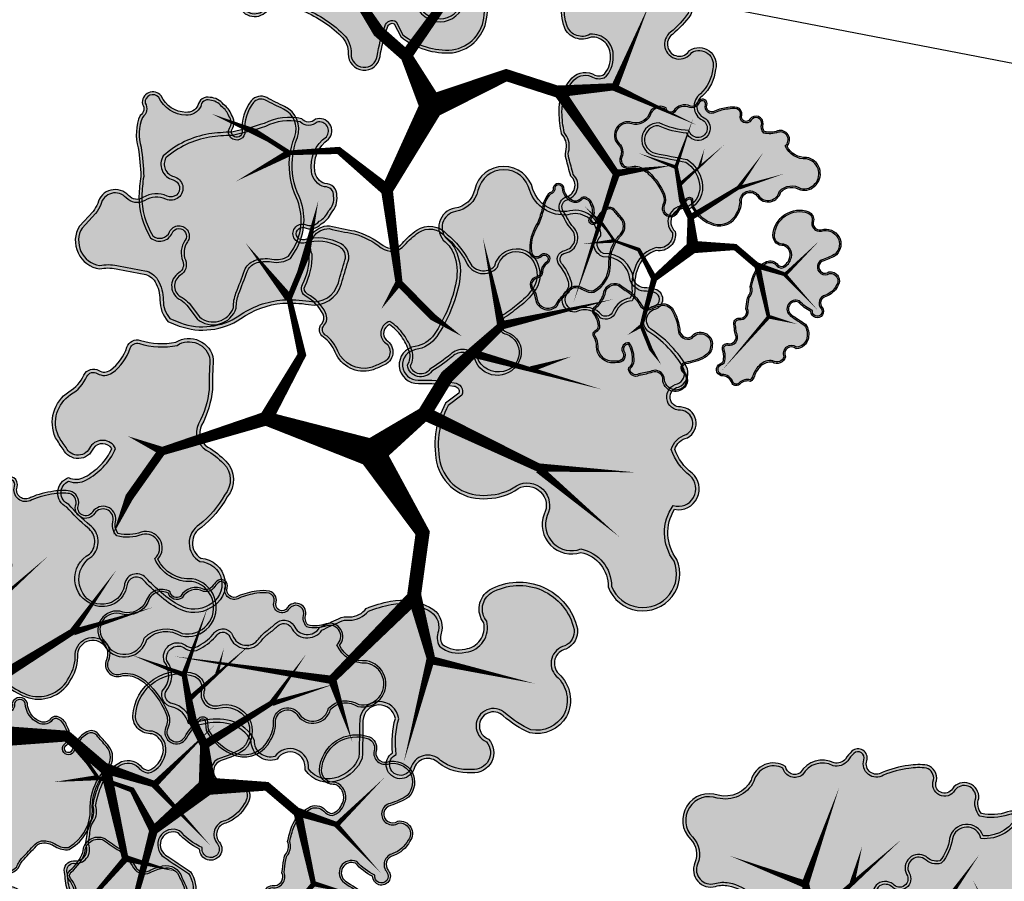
# Model space of a CAD drawing. Header units: metres. Extents: x 32353251 to 32353583, y 5707748 to 5708004.
# Tile 156 of 164: x 32353458 to 32353494, y 5707893 to 5707925. Entities that reach past the tile are written whole.
import ezdxf

# ---------------------------------------------------------------- set-up
doc = ezdxf.new("R2010")
doc.units = ezdxf.units.M
doc.header["$LTSCALE"] = 0.75
doc.layers.get('0').update_dxf_attribs({"linetype": 'CONTINUOUS'})
doc.layers.get('DEFPOINTS').update_dxf_attribs({"linetype": 'CONTINUOUS'})
doc.layers.add('10414943$0$ST-Mischfläche-Sol', color=7, linetype='CONTINUOUS', lineweight=0, true_color=0x636466)
for name, color, linetype, transparency in [('10414944$0$PF-Krone', 33, 'CONTINUOUS', 0.7), ('10414944$0$PF-Krone_SOL', 70, 'CONTINUOUS', 0.7), ('10414944$0$ST-Baum', 7, 'CONTINUOUS', 0.7)]:
    doc.layers.add(name, color=color, linetype=linetype, transparency=transparency)
doc.layers.add('10414944$0$PF-Stamm', color=7, linetype='CONTINUOUS', true_color=0x5f5144, transparency=0.7)

# ---------------------------------------------------------------- blocks, each defined once
blk = doc.blocks.new('19-A2-A0')
at = {"layer": 'DEFPOINTS'}
blk.add_lwpolyline([(-489.15, -204.65), (489.15, -204.65), (489.15, 204.65), (-489.15, 204.65)], close=True, dxfattribs=at)
blk = doc.blocks.new('10414943')
at = {"layer": '10414943$0$ST-Mischfläche-Sol'}
h = blk.add_hatch(dxfattribs=at)
h.set_pattern_fill('AR-HBONE', color=256, scale=0.0042, angle=170)
h.set_pattern_definition([(215, (0, 0), (-0.1047920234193, -0.5943050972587), [1.28016, -0.42672]), (305, (-0.34955, -0.24476), (-0.1047920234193, -0.5943050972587), [1.28016, -0.42672])])
edge = h.paths.add_edge_path()
edge.add_line((32353333.407, 5707899.31), (32353335.24, 5707908.862))
edge.add_line((32353335.24, 5707908.862), (32353407.152, 5707895.034))
edge.add_line((32353407.152, 5707895.034), (32353413.706, 5707897.337))
edge.add_line((32353413.706, 5707897.337), (32353481.818, 5707884.239))
edge.add_line((32353481.818, 5707884.239), (32353497.176, 5707881.286))
edge.add_line((32353497.176, 5707881.286), (32353499.704, 5707880.189))
edge.add_line((32353499.704, 5707880.189), (32353502.939, 5707877.836))
edge.add_line((32353502.939, 5707877.836), (32353505.467, 5707876.739))
edge.add_line((32353505.467, 5707876.739), (32353517.005, 5707874.52))
edge.add_line((32353517.005, 5707874.52), (32353517.645, 5707870.615))
edge.add_line((32353517.645, 5707870.615), (32353516.663, 5707870.803))
edge.add_line((32353516.663, 5707870.803), (32353515.44, 5707864.419))
edge.add_line((32353515.44, 5707864.419), (32353479.337, 5707871.339))
edge.add_line((32353479.337, 5707871.339), (32353468.359, 5707873.443))
edge.add_line((32353468.359, 5707873.443), (32353468.779, 5707869.425))
edge.add_arc((32353471.762, 5707869.736), 3, 185.9559, 259.1498)
edge.add_line((32353471.198, 5707866.79), (32353499.612, 5707861.344))
edge.add_line((32353499.612, 5707861.344), (32353497.736, 5707858.394))
edge.add_line((32353497.736, 5707858.394), (32353462.939, 5707865.064))
edge.add_arc((32353461.81, 5707859.171), 6, 79.1498, 96.1372)
edge.add_line((32353461.168, 5707865.137), (32353452.41, 5707864.195))
edge.add_arc((32353451.769, 5707870.161), 6, 259.1149, 276.1372, ccw=False)
edge.add_line((32353450.636, 5707864.269), (32353424.341, 5707869.325))
edge.add_arc((32353425.474, 5707875.217), 6, 242.0483, 259.1149, ccw=False)
edge.add_line((32353422.662, 5707869.917), (32353415, 5707873.982))
edge.add_arc((32353412.188, 5707868.682), 6, 62.0483, 79.1497)
edge.add_line((32353413.318, 5707874.575), (32353366.067, 5707883.631))
edge.add_line((32353366.067, 5707883.631), (32353365.06, 5707886.87))
edge.add_line((32353365.06, 5707886.87), (32353331.246, 5707893.373))
edge.add_line((32353331.246, 5707893.373), (32353331.861, 5707896.566))
edge.add_line((32353331.861, 5707896.566), (32353338.356, 5707895.321))
edge.add_line((32353338.356, 5707895.321), (32353340.491, 5707897.948))
edge.add_line((32353340.491, 5707897.948), (32353344.413, 5707897.2))
edge.add_line((32353344.413, 5707897.2), (32353345.428, 5707893.961))
edge.add_line((32353345.428, 5707893.961), (32353351.009, 5707892.888))
edge.add_line((32353351.009, 5707892.888), (32353351.574, 5707895.828))
edge.add_line((32353351.574, 5707895.828), (32353371.217, 5707892.063))
edge.add_line((32353371.217, 5707892.063), (32353370.648, 5707889.105))
edge.add_line((32353370.648, 5707889.105), (32353371.654, 5707885.87))
edge.add_line((32353371.654, 5707885.87), (32353406.652, 5707879.162))
edge.add_arc((32353407.216, 5707882.11), 3.001, 259.1591, 333.481)
edge.add_line((32353409.902, 5707880.769), (32353411.749, 5707884.294))
edge.add_line((32353411.749, 5707884.294), (32353333.407, 5707899.31))
blk = doc.blocks.new('10414944$0$PF-BAUM_12')
at = {"layer": '10414944$0$PF-Krone_SOL', "transparency": 33554457}
h = blk.add_hatch(color=256, dxfattribs=at)
h.dxf.hatch_style = 1
h.set_gradient(color1=(88, 186, 72), color2=(175, 217, 170), tint=1, name='INVSPHERICAL')
edge = h.paths.add_edge_path()
edge.add_arc((-1.2758, 1.3994), 0.541, 250.24695, 303.42795)
edge.add_arc((-0.5984, 0.4188), 0.6511, 94.3691, 125.64085, ccw=False)
edge.add_arc((-0.5871, 0.2707), 0.7996, 79.90604, 94.3691, ccw=False)
edge.add_arc((-0.4074, 1.2805), 0.2261, 259.90604, 345.03676)
edge.add_arc((3.3556, 0.2748), 3.669, 162.18441, 165.03676, ccw=False)
edge.add_arc((-0.2456, 1.4321), 0.1137, 342.18441, 421.4181)
edge.add_arc((-0.3772, 1.1907), 0.3886, 61.4181, 105.41791)
edge.add_arc((-0.4936, 1.6129), 0.0494, 76.86771, 285.41791, ccw=False)
edge.add_arc((-0.4342, 1.767), 0.1165, 245.55227, 317.8819)
edge.add_arc((-0.4413, 1.8543), 0.1901, 299.50673, 335.70732)
edge.add_arc((-0.3904, 1.8889), 0.1664, 317.30956, 366.51685)
edge.add_arc((-0.3153, 1.9138), 0.0904, 356.14997, 452.32983)
edge.add_arc((-0.2837, 2.1143), 0.1157, 186.39549, 252.21854, ccw=False)
edge.add_arc((-0.1459, 2.1399), 0.2556, 124.29677, 188.65244, ccw=False)
edge.add_arc((-0.3624, 2.4158), 0.0972, 318.21291, 468.93962)
edge.add_arc((-0.4455, 2.5549), 0.0698, 219.68848, 317.56803, ccw=False)
edge.add_arc((-0.5987, 2.0825), 0.4392, 76.91022, 116.54495)
edge.add_arc((-1.4951, 4.5572), 2.1964, 281.7611, 288.58893, ccw=False)
edge.add_arc((-1.0114, 0.8578), 1.5496, 91.33232, 98.00209)
edge.add_arc((-1.1102, 1.691), 0.7109, 99.4638, 131.76215)
edge.add_arc((-1.4773, 2.1554), 0.1252, 148.24675, 256.0758)
edge.add_arc((-1.5238, 1.968), 0.068, -114.95559, 76.0758, ccw=False)
edge.add_arc((-1.6369, 1.7248), 0.2002, 65.04441, 122.10831)
edge.add_arc((-1.7899, 1.9686), 0.0876, 221.63135, 302.10831, ccw=False)
edge.add_arc((-1.9603, 1.8172), 0.1403, 41.63135, 166.86476)
edge.add_arc((-2.3449, 1.9519), 0.2684, 321.94948, 337.47523, ccw=False)
edge.add_line((-2.1335, 1.7864), (-2.2407, 1.6721))
edge.add_arc((-2.0502, 1.5575), 0.2224, 148.95684, 261.83304)
edge.add_arc((-2.0149, 1.0239), 0.3205, 78.77175, 102.0334, ccw=False)
edge.add_arc((0.8412, 15.4111), 14.3475, 258.77175, 259.65948)
edge.add_arc((-1.7568, 1.1728), 0.1259, 30.35605, 79.65948, ccw=False)
edge.add_arc((-1.8871, 1.0965), 0.2769, -0.49344, 30.35605, ccw=False)
edge.add_arc((-1.3602, 1.092), 0.25, 179.50656, 221.3188)
edge.add_line((-1.548, 0.9269), (-1.4587, 0.8902))
edge = h.paths.add_edge_path()
edge.add_arc((-2.0595, -1.0849), 0.2169, 117.74302, 251.42792, ccw=False)
edge.add_arc((-2.2535, -0.7961), 0.1343, 313.86708, 413.87286)
edge.add_arc((-1.1381, 0.5382), 1.6051, 221.524, 229.78899, ccw=False)
edge.add_arc((-2.2843, -0.4137), 0.1251, 108.79801, 243.70289, ccw=False)
edge.add_arc((-2.2657, -0.171), 0.1376, 244.61148, 299.82424)
edge.add_arc((-2.4922, 0.2242), 0.593, 299.82424, 314.8752)
edge.add_arc((-2.3634, 0.0948), 0.4104, 314.8752, 336.56068)
edge.add_arc((-2.0604, -0.1191), 0.0893, 34.54703, 142.23332)
edge.add_arc((-2.2509, -0.0174), 0.1288, 205.94005, 338.60504, ccw=False)
edge.add_arc((-1.1082, 0.8264), 1.5473, 211.54423, 215.57485, ccw=False)
edge.add_arc((-2.1647, 0.1359), 0.2879, 123.29344, 204.40631, ccw=False)
edge.add_arc((-2.4675, 0.6266), 0.289, 300.05521, 335.40006)
edge.add_arc((-2.1302, 0.4722), 0.0819, 58.40023, 155.40006, ccw=False)
edge.add_arc((-2.0455, 0.6099), 0.0798, 238.40023, 306.42037)
edge.add_arc((-2.2163, 0.8415), 0.3675, 306.42037, 341.49291)
edge.add_arc((-1.7884, 0.6982), 0.0838, 72.42881, 161.49291, ccw=False)
edge.add_arc((-1.597, 1.3024), 0.5499, 252.42881, 281.6379)
edge.add_arc((-1.3833, 0.6006), 0.1928, 8.24792, 122.23097, ccw=False)
edge.add_arc((1.4313, 0.4424), 2.6303, 175.94647, 181.0704)
edge.add_arc((-2.004, 0.487), 0.8109, 332.60613, 353.35791, ccw=False)
edge.add_arc((-1.1696, 0.0546), 0.1289, 152.60613, 239.81282)
edge.add_arc((-1.5709, -0.6354), 0.6693, 44.46317, 59.81282, ccw=False)
edge.add_arc((-1.2417, -0.3122), 0.208, -40.16629, 44.46317, ccw=False)
edge.add_arc((-1.7965, -0.0425), 0.8201, 308.5293, 330.49613, ccw=False)
edge.add_arc((-1.2134, -0.8063), 0.142, 120.58152, 237.17398)
edge.add_arc((-1.3033, -1.1297), 0.2045, -64.491, 86.39602, ccw=False)
edge.add_arc((-1.343, -1.1115), 0.2397, 240.47541, 302.23358, ccw=False)
edge.add_arc((-1.2125, -0.7918), 0.5839, 226.36645, 244.79518, ccw=False)
edge.add_arc((-0.7205, -0.1508), 1.3901, 222.94294, 229.9249, ccw=False)
edge.add_arc((-1.7937, -1.1495), 0.076, 42.91905, 173.49923)
edge.add_arc((-2.058, -1.1133), 0.1908, 248.28955, 351.67144, ccw=False)
edge = h.paths.add_edge_path()
edge.add_arc((1.2059, -0.0381), 0.6649, 150.77336, 194.55575)
edge.add_arc((0.911, -0.0942), 0.3659, 197.65987, 276.75263)
edge.add_arc((0.9525, -0.0442), 0.4134, 270.21516, 305.52412)
edge.add_arc((1.2637, -0.512), 0.1494, -27.72253, 118.39088, ccw=False)
edge.add_arc((1.6106, -0.6627), 0.2295, 159.27348, 288.79741)
edge.add_arc((1.6267, -1.1446), 0.2709, -1.08302, 77.66915, ccw=False)
edge.add_arc((2.1687, -1.0477), 0.2897, 200.61319, 382.93371)
edge.add_arc((2.7072, -0.7257), 0.3429, 147.82265, 217.59096, ccw=False)
edge.add_arc((2.4468, -0.3829), 0.1629, 259.44798, 409.15154)
edge.add_arc((2.7989, 0.0617), 0.4045, 199.71733, 232.62112, ccw=False)
edge.add_arc((2.5485, -0.1163), 0.1368, 103.25927, 162.29814, ccw=False)
edge.add_arc((2.4584, 0.1299), 0.1274, 297.47519, 447.50208)
edge.add_arc((2.4597, 0.3353), 0.0783, 98.81569, 273.11837, ccw=False)
edge.add_arc((2.4, 0.5247), 0.1217, 293.02703, 374.92908)
edge.add_arc((2.0245, 0.3266), 0.5439, 24.94831, 42.11835)
edge.add_arc((1.7775, 0.1571), 0.8417, 39.39937, 55.74996)
edge.add_arc((2.2887, 0.9354), 0.0906, 104.71311, 245.58293, ccw=False)
edge.add_arc((2.2455, 1.1001), 0.0797, 284.71311, 435.28689)
edge.add_arc((2.1786, 0.8455), 0.3429, 75.28689, 90.15444)
edge.add_arc((2.192, 1.2908), 0.1034, 200.54383, 262.03398, ccw=False)
edge.add_arc((1.8708, 1.2323), 0.2255, 5.65523, 92.28552)
edge.add_arc((1.8923, 1.533), 0.0813, 129.46734, 248.0142, ccw=False)
edge.add_arc((1.6377, 1.5925), 0.2029, 0.94133, 108.02708)
edge.add_arc((1.5516, 2.0411), 0.2568, 198.80376, 275.23109, ccw=False)
edge.add_arc((1.081, 1.9053), 0.2335, 13.10923, 167.22877)
edge.add_arc((0.6671, 1.9992), 0.1909, 279.30028, 347.22877, ccw=False)
edge.add_arc((0.7224, 1.6615), 0.1513, 99.30028, 228.80917)
edge.add_arc((0.4652, 1.3676), 0.2392, 21.17444, 48.80917, ccw=False)
edge.add_arc((0.3242, 1.313), 0.3904, -10.78567, 21.17444, ccw=False)
edge.add_arc((-0.3793, 1.447), 1.1066, 325.74486, 349.21433, ccw=False)
edge.add_arc((0.3558, 0.9464), 0.2172, 278.26632, 325.74486, ccw=False)
edge.add_arc((0.408, 0.5869), 0.146, 98.26632, 271.67308)
edge.add_arc((0.4514, -0.8972), 1.3387, 79.76747, 91.67308, ccw=False)
edge.add_arc((0.6892, 0.3779), 0.0423, -16.43247, 90.01007, ccw=False)
edge.add_line((0.7298, 0.3659), (0.6257, 0.2866))
edge = h.paths.add_edge_path()
edge.add_arc((-1.5552, -2.2569), 0.1724, 12.6189, 77.74549)
edge.add_arc((-1.4977, -1.992), 0.0986, 164.18162, 257.74549, ccw=False)
edge.add_arc((-1.7215, -1.8391), 0.1803, 315.6358, 396.22469)
edge.add_arc((-1.4722, -1.6964), 0.1099, 56.01675, 199.16563, ccw=False)
edge.add_arc((-1.3562, -1.5375), 0.087, 231.18436, 306.609)
edge.add_arc((-1.4968, -1.2476), 0.4081, 298.1575, 320.42177)
edge.add_arc((-1.118, -1.5607), 0.0835, 20.65344, 140.42177, ccw=False)
edge.add_arc((-0.9321, -1.4907), 0.1152, 200.65344, 324.15715)
edge.add_arc((-0.5981, -1.7319), 0.2968, 125.84331, 144.15715, ccw=False)
edge.add_arc((-1.1307, -0.9947), 0.6126, 305.84331, 313.76829)
edge.add_arc((-0.6402, -1.5068), 0.0965, 35.28302, 133.76829, ccw=False)
edge.add_arc((-0.4573, -1.4114), 0.1114, 200.86529, 329.80166)
edge.add_arc((5.9643, -14.9126), 14.8587, 114.56415, 115.19461, ccw=False)
edge.add_arc((-0.1458, -1.5341), 0.1511, 81.99944, 116.28381, ccw=False)
edge.add_arc((-0.1295, -1.2153), 0.1692, 271.62381, 322.4573)
edge.add_arc((0.4219, -2.3582), 1.1204, 101.73914, 111.86365, ccw=False)
edge.add_arc((0.2817, -1.7045), 0.4518, 61.04926, 101.19464, ccw=False)
edge.add_arc((0.4293, -1.462), 0.1686, -13.32973, 65.05413, ccw=False)
edge.add_arc((0.701, -1.5438), 0.116, 158.25367, 207.02434)
edge.add_arc((0.7267, -1.4357), 0.2061, 231.26264, 284.37765)
edge.add_arc((0.7594, -1.468), 0.1684, 276.3107, 373.18881)
edge.add_arc((1.0623, -1.3226), 0.1754, 121.90959, 217.58272, ccw=False)
edge.add_arc((1.2009, -1.5786), 0.4663, 12.49632, 119.74162, ccw=False)
edge.add_arc((1.5062, -1.4974), 0.1512, -66.22517, 7.47872, ccw=False)
edge.add_arc((1.5907, -1.7479), 0.1146, 101.81964, 224.43431)
edge.add_arc((1.3238, -2.0366), 0.2788, -26.98815, 48.41698, ccw=False)
edge.add_arc((1.3365, -2.0229), 0.2743, 258.99086, 329.2486, ccw=False)
edge.add_arc((1.6618, -1.4757), 0.8996, 229.3858, 245.17635, ccw=False)
edge.add_arc((0.9994, -2.237), 0.1097, 45.60372, 249.24478)
edge.add_arc((0.8451, -2.4465), 0.1573, -95.43505, 42.77878, ccw=False)
edge.add_arc((0.8007, -2.2203), 0.3839, 232.79997, 274.40743, ccw=False)
edge.add_arc((0.4866, -2.6064), 0.1147, 44.402, 165.1103)
edge.add_arc((0.2716, -2.5387), 0.1109, 123.38517, 339.85568, ccw=False)
edge.add_arc((0.9022, -2.3675), 0.6961, 164.26035, 186.48033, ccw=False)
edge.add_arc((0.1064, -2.2008), 0.1278, 9.9652, 176.7192)
edge.add_arc((-48.3159, -1.4499), 48.3004, 358.76613, 359.11787, ccw=False)
edge.add_arc((-0.3152, -2.3669), 0.3137, 290.47286, 336.89978, ccw=False)
edge.add_arc((-0.2908, -2.4562), 0.2217, 213.88393, 292.64339, ccw=False)
edge.add_arc((-0.5922, -2.5593), 0.1191, 350.14402, 508.44337)
edge.add_arc((-0.7458, -2.3559), 0.1504, 180.14857, 290.27908, ccw=False)
edge.add_arc((-1.1241, -2.4703), 0.2548, 26.59219, 75.66559)
edge.add_arc((-1.166, -2.6346), 0.4243, 75.66559, 104.33441)
edge.add_arc((-1.3217, -2.0253), 0.2045, 251.40462, 284.33441, ccw=False)
at = {"layer": '10414944$0$PF-Krone'}
for points in [[(-1.4587, 0.8902, 0.236302), (-0.9778, 0.9479, -0.137302), (-0.648, 1.068, -0.063191), (-0.447, 1.0579, 0.389536), (-0.189, 1.2221, -0.012446), (-0.1374, 1.3973, 0.360188), (-0.1913, 1.5319, 0.194379), (-0.4805, 1.5653, -1.286295), (-0.4824, 1.6609, 0.326511), (-0.3477, 1.6889, 0.159282), (-0.2681, 1.7761, 0.218069), (-0.2251, 1.9078, 0.446169), (-0.319, 2.0042, -0.295374), (-0.3986, 2.1015, -0.288426), (-0.29, 2.3511, 0.772377), (-0.394, 2.5078, -0.455092), (-0.4992, 2.5103, 0.174684), (-0.7949, 2.4754, -0.029801), (-1.0474, 2.4069, 0.029111), (-1.2271, 2.3923, 0.141869), (-1.5837, 2.2213, 0.508586), (-1.5074, 2.034, -1.101217), (-1.5525, 1.9063, 0.254264), (-1.7433, 1.8944, -0.366329), (-1.8554, 1.9104, 0.608209), (-2.0969, 1.8491, -0.067848), (-2.1335, 1.7864, 0), (-2.2407, 1.6721, 0.536623), (-2.0818, 1.3373, -0.101848), (-1.9525, 1.3382, 0.003873), (-1.7342, 1.2967, -0.218508), (-1.6482, 1.2364, -0.135425), (-1.6102, 1.0941, 0.184492), (-1.548, 0.9269)], [(-1.4493, 0.9145, 0.235756), (-0.9926, 0.9693, -0.137109), (-0.65, 1.0939, -0.063191), (-0.4424, 1.0835, 0.389536), (-0.2141, 1.2288, -0.012446), (-0.1622, 1.4053, 0.360188), (-0.2037, 1.5091, 0.194379), (-0.4736, 1.5402, -1.313113), (-0.4736, 1.6855, 0.345734), (-0.3643, 1.7094, 0.172714), (-0.2901, 1.7907, 0.230529), (-0.2512, 1.9073, 0.475615), (-0.3219, 1.9779, -0.304436), (-0.4244, 2.098, -0.284585), (-0.3075, 2.3706, 0.726016), (-0.3802, 2.4848, -0.402009), (-0.5128, 2.4867, 0.170881), (-0.7849, 2.4513, -0.030277), (-1.0444, 2.381, 0.029443), (-1.2231, 2.3665, 0.140272), (-1.5634, 2.2045, 0.497246), (-1.5012, 2.0592, -1.101217), (-1.5634, 1.8827, 0.254264), (-1.7295, 1.8724, -0.366329), (-1.8748, 1.8931, 0.61415), (-2.072, 1.8412, -0.070819), (-2.1138, 1.7695, 0), (-2.2198, 1.6564, 0.525075), (-2.0824, 1.3638, -0.0983), (-1.9475, 1.3638, 0.003873), (-1.7295, 1.3222, -0.218508), (-1.6257, 1.2496, -0.135425), (-1.5842, 1.0939, 0.177651), (-1.5323, 0.9486)], [(0.6257, 0.2866, 0.193395), (0.5624, -0.2052, 0.359494), (0.9541, -0.4575, 0.155295), (1.1927, -0.3806, -0.740727), (1.396, -0.5815, 0.634154), (1.6845, -0.88, -0.357816), (1.8975, -1.1497, 1.020458), (2.4355, -0.9348, -0.314188), (2.417, -0.5431, 0.765274), (2.5534, -0.2597, -0.144564), (2.4182, -0.0747, -0.263459), (2.5171, 0.0169, 0.767513), (2.4639, 0.2571, -0.951478), (2.4477, 0.4126, 0.373398), (2.5177, 0.556, 0.075059), (2.428, 0.6914, 0.071464), (2.2513, 0.8529, -0.705879), (2.2657, 1.023, 0.771312), (2.2657, 1.1771, 0.064963), (2.1777, 1.1884, -0.27493), (2.0952, 1.2545, 0.397091), (1.8618, 1.4576, -0.568927), (1.8406, 1.5958, 0.504511), (1.575, 1.7854, -0.346415), (1.3085, 1.9583, 0.796288), (0.8532, 1.957, -0.305389), (0.698, 1.8108, 0.634062), (0.6227, 1.5476, -0.121167), (0.6883, 1.454, -0.140363), (0.7077, 1.2399, -0.102764), (0.5353, 0.8241, -0.21018), (0.387, 0.7314, 0.944057), (0.4123, 0.4409, -0.051995), (0.6892, 0.4202, -0.500995), (0.7298, 0.3659)], [(0.6458, 0.2692, 0.190937), (0.5874, -0.198, 0.360145), (0.9525, -0.4315, 0.157291), (1.1788, -0.3585, -0.740752), (1.4198, -0.5921, 0.643471), (1.6826, -0.853, -0.360113), (1.9236, -1.145, 1.005174), (2.4128, -0.9479, -0.325759), (2.4055, -0.5134, 0.812791), (2.5369, -0.2798, -0.149118), (2.3909, -0.0755, -0.272395), (2.5077, 0.0413, 0.751835), (2.4639, 0.2311, -0.928423), (2.4401, 0.4377, 0.358623), (2.4931, 0.5472, 0.074197), (2.4083, 0.6744, 0.071015), (2.2383, 0.8302, -0.698214), (2.2591, 1.0482, 0.771312), (2.2591, 1.152, 0.066315), (2.1761, 1.1624, -0.286763), (2.0696, 1.2488, 0.408934), (1.8579, 1.4313, -0.545784), (1.8141, 1.6065, 0.489703), (1.5804, 1.7598, -0.350827), (1.2834, 1.9512, 0.798701), (0.8786, 1.9512, -0.305389), (0.7022, 1.7851, 0.634062), (0.6399, 1.5672, -0.121167), (0.7125, 1.4634, -0.140363), (0.7333, 1.235, -0.102764), (0.5568, 0.8095, -0.21018), (0.3908, 0.7057, 0.944057), (0.4115, 0.4669, -0.051616), (0.6918, 0.4462, -0.532673), (0.7514, 0.3497)], [(-2.1286, -1.2905, -0.65991), (-2.1605, -0.8929, 0.466338), (-2.1744, -0.6876, -0.036078), (-2.3398, -0.5259, -0.667578), (-2.3247, -0.2952, 0.245683), (-2.1973, -0.2903, 0.065767), (-2.0738, -0.1961, 0.094904), (-1.9868, -0.0685, 0.507802), (-2.131, -0.0644, -0.653541), (-2.3667, -0.0738, -0.017589), (-2.4268, 0.0169, -0.369479), (-2.3227, 0.3765, 0.155455), (-2.2047, 0.5063, -0.450466), (-2.0873, 0.542, 0.305827), (-1.9981, 0.5457, 0.154239), (-1.8678, 0.7248, -0.409437), (-1.7631, 0.7781, 0.128143), (-1.4861, 0.7637, -0.54286), (-1.1924, 0.6283, 0.022361), (-1.1986, 0.3932, -0.090795), (-1.284, 0.1139, 0.400005), (-1.2344, -0.0569, -0.067076), (-1.0933, -0.1666, -0.387019), (-1.0828, -0.4464, -0.096143), (-1.2857, -0.6841, 0.557693), (-1.2904, -0.9256, -0.773495), (-1.2152, -1.3143, -0.276189), (-1.4612, -1.3201, -0.080584), (-1.6154, -1.2144, -0.030474), (-1.7381, -1.0978, 0.640635), (-1.8692, -1.1409, -0.484398)], [(-2.2272, -1.1718, -0.377035), (-2.1418, -0.911, 0.462758), (-2.1582, -0.6671, -0.036793), (-2.3239, -0.5046, -0.650672), (-2.3251, -0.3233, 0.226885), (-2.1843, -0.3129, 0.065767), (-2.0555, -0.2145, 0.102669), (-1.9578, -0.0664, 0.560734), (-2.154, -0.0518, -0.672352), (-2.3442, -0.0605, -0.017696), (-2.4038, 0.0291, -0.366993), (-2.309, 0.3543, 0.154831), (-2.181, 0.4955, -0.450466), (-2.1009, 0.5198, 0.305827), (-1.9827, 0.5248, 0.154239), (-1.8432, 0.7165, -0.409437), (-1.7709, 0.7533, 0.13033), (-1.476, 0.7393, -0.546373), (-1.2186, 0.6272, 0.02192), (-1.2246, 0.3945, -0.090238), (-1.3071, 0.1259, 0.400005), (-1.2475, -0.0793, -0.067076), (-1.1118, -0.1848, -0.390762), (-1.1042, -0.4314, -0.096389), (-1.3005, -0.6626, 0.568263), (-1.2983, -0.9513, -0.791061), (-1.2278, -1.2915, -0.279339), (-1.4492, -1.297, -0.081396), (-1.5981, -1.195, -0.030819), (-1.7198, -1.0793, 0.674462), (-1.888, -1.14, -0.76422)], [(-1.3869, -2.2192, 0.292073), (-1.5186, -2.0883, -0.432551), (-1.5925, -1.9652, 0.366883), (-1.576, -1.7325, -0.720884), (-1.4107, -1.6053, 0.341522), (-1.3043, -1.6073, 0.097453), (-1.1823, -1.5075, -0.576003), (-1.0399, -1.5313, 0.597917), (-0.8388, -1.5581, -0.08008), (-0.772, -1.4913, 0.034593), (-0.7069, -1.4371, -0.458286), (-0.5614, -1.451, 0.630565), (-0.361, -1.4674, -0.002751), (-0.2127, -1.3986, -0.15072), (-0.1247, -1.3845, 0.225513), (0.0047, -1.3184, -0.044205), (0.194, -1.2613, -0.176981), (0.5004, -1.3091, -0.356005), (0.5933, -1.5008, 0.216074), (0.5977, -1.5965, 0.235998), (0.7779, -1.6354, 0.449828), (0.9233, -1.4296, -0.443521), (0.9696, -1.1737, -0.505384), (1.6561, -1.4777, -0.333159), (1.5672, -1.6358, 0.592663), (1.5088, -1.8281, -0.341427), (1.5722, -2.1632, -0.316536), (1.2841, -2.2922, -0.069009), (1.0762, -2.1586, 1.23095), (0.9605, -2.3396, -0.688656), (0.8302, -2.6031, -0.183568), (0.5686, -2.5261, 0.581478), (0.3758, -2.5769, -1.382341), (0.2106, -2.4461, -0.097258), (0.2322, -2.1787, 0.890608), (-0.0212, -2.1935, -0.001535), (-0.0267, -2.4899, -0.205393), (-0.2055, -2.6607, -0.357852), (-0.4749, -2.5797, 0.826532), (-0.6937, -2.497, -0.521291), (-0.8962, -2.3563, 0.217457), (-1.061, -2.2235, 0.125748), (-1.2711, -2.2235, -0.14468)], [(-1.3656, -2.1984, 0.270797), (-1.5131, -2.0629, -0.432551), (-1.5675, -1.9722, 0.354737), (-1.5553, -1.7285, -0.649808), (-1.424, -1.6226, 0.359616), (-1.292, -1.6303, 0.097453), (-1.1623, -1.5241, -0.576003), (-1.0642, -1.5405, 0.597917), (-0.8177, -1.5733, -0.08008), (-0.7567, -1.5124, 0.034593), (-0.6889, -1.4559, -0.446057), (-0.5843, -1.4638, 0.599943), (-0.343, -1.4877, -0.002629), (-0.2015, -1.4221, -0.15559), (-0.1264, -1.4105, 0.218765), (0.0207, -1.3401, -0.04262), (0.1991, -1.2868, -0.177473), (0.4886, -1.3323, -0.354321), (0.5684, -1.4932, 0.222706), (0.5772, -1.6133, 0.240128), (0.7826, -1.661, 0.456345), (0.9471, -1.4178, -0.452999), (0.9829, -1.1961, -0.504186), (1.6305, -1.4822, -0.325283), (1.5589, -1.611, 0.587825), (1.491, -1.847, -0.341406), (1.5495, -2.1506, -0.312164), (1.2921, -2.2672, -0.067854), (1.0938, -2.1394, 1.19624), (0.9451, -2.3614, -0.679338), (0.8305, -2.577, -0.183947), (0.5857, -2.5065, 0.573485), (0.351, -2.5689, -1.514783), (0.2386, -2.4604, -0.105945), (0.2588, -2.1803, 0.910696), (-0.0472, -2.1926, -0.001511), (-0.0526, -2.4842, -0.20139), (-0.2151, -2.6365, -0.344816), (-0.4477, -2.573, 0.767089), (-0.7104, -2.4752, -0.515063), (-0.8701, -2.3505, 0.223578), (-1.0546, -2.1983, 0.125748), (-1.2775, -2.1983, -0.125245)]]:
    blk.add_lwpolyline(points, format="xyb", close=True, dxfattribs=at)
at = {"layer": '10414944$0$PF-Stamm'}
for points in [[(0.0456, -0.1011, 0.2167, 0.1084, 0), (-0.7801, 0.1666, 0.1084, 0.065, 0), (-0.4991, 0.6653, 0.065, 0.0433, 0), (-0.5991, 1.1076, 0.0433, 0.0433, 0), (-0.4753, 1.4051, 0.065, 1.976742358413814e-14, 0), (-0.3709, 1.869, 0, 0, 0)], [(0.0456, -0.1011, 0.2167, 0.1084, 0), (0.458, 0.2037, 0.1084, 0.1084, 0), (0.6352, 0.4942, 0.1084, 0.065, 0), (1.0621, 0.8906, 0.065, 0, 0), (0.9169, 1.5817, 0, 0, 0)], [(-0.5991, 1.1076, 0.065, 0, 0), (-0.9411, 1.541, 0, 0, 0)], [(1.0734, 0.8981, 0.065, 0, 0), (1.9382, 1.1002, 0, 0, 0)], [(0.8405, 0.6849, 0.0657, 0.065, 0), (0.8408, 0.6755, 0.065, 0, 0), (1.8499, 0.3936, 0, 0, 0)], [(1.2915, 0.5526, 0.0455, 1.248468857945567e-14, 0), (1.6095, 0.6515, 0, 0, 0)], [(0.4766, 0.1999, 0.1084, 0.065, 0), (1.3496, -0.2158, 0.065, 0, 0), (2.1032, -0.2533, 0, 0, 0)], [(-0.7801, 0.1666, 0.1084, 0.065, 0), (-1.5906, -0.088, 0.065, 0, 0), (-1.8608, 0.029, 0, 0, 0)], [(0.0456, -0.1011, 0.2167, 0.1084, 0), (0.4458, -0.7261, 0.1084, 0.1084, 0), (0.3792, -1.2094, 0.1084, 0.065, 0), (0.5139, -1.7227, 0.065, 2.236840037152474e-14, 0), (1.3267, -1.9065, 0, 0, 0)], [(-1.5855, -0.0745, 0.065, 0.065, 0), (-1.8491, -0.4467, 0.065, 0, 0), (-1.9786, -0.7431, 0, 0, 0)], [(1.3551, -0.2293, 0.065, 0, 0), (1.9846, -0.7587, 0, 0, 0), (1.9985, -0.7574, 0, 0, 0)], [(0.3792, -1.2284, 0.1084, 0.065, 0), (-0.2688, -1.8764, 0.065, 0, 0), (-1.4983, -1.6926, 0, 0, 0)], [(0.5086, -1.7124, 0.065, 0, 0), (0.297, -2.5257, 0, 0, 0)], [(-0.2593, -1.8859, 0.065, 0, 0), (-0.1056, -2.3597, 0, 0, 0), (-0.2688, -2.6512, 0, 0, 0)]]:
    blk.add_lwpolyline(points, format="xyseb", dxfattribs=at)
blk = doc.blocks.new('10414944')
at = {"layer": '10414944$0$ST-Baum'}
for p, xscale, yscale, zscale, rotation in [((32353474.623, 5707934.806), 3.989527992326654, 3.989527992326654, 1.662303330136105, 200), ((32353472.418, 5707922.008), 4.054524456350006, 4.054524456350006, 1.689385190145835, 80), ((32353482.313, 5707916.935), 2.125246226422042, 2.125246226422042, 0.8855192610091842, 57.40868327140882), ((32353456.138, 5707898.822), 3.730512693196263, 3.730512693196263, 1.554380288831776, 57.40868327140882), ((32353464.21, 5707896.95), 2.971407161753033, 2.971407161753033, 1.238086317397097, 57.40868327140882), ((32353487.492, 5707887.447), 4.228760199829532, 4.228760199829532, 1.761983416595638, 57.40868327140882), ((32353496.252, 5707885.691), 3.962299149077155, 3.962299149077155, 1.650957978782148, 120), ((32353469.05, 5707881.009), 3.787305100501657, 3.787305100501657, 1.57804379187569, 300.0000000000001)]:
    blk.add_blockref('10414944$0$PF-BAUM_12', p, dxfattribs=dict(at, xscale=xscale, yscale=yscale, zscale=zscale, rotation=rotation))
at = {"layer": '10414944$0$ST-Baum', "xscale": 4.742499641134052, "yscale": 4.742499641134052, "zscale": 1.976041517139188}
blk.add_blockref('10414944$0$PF-BAUM_12', (32353470.415, 5707909.749), dxfattribs=at)

msp = doc.modelspace()

# ---------------------------------------------------------------- block references
for name in ['10414944', '10414943']:
    msp.add_blockref(name, (0, 0))
at = {"xscale": 0.25, "yscale": 0.25, "zscale": 0.25, "rotation": 349.0867958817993}
msp.add_blockref('19-A2-A0', (32353428.528, 5707884.314), dxfattribs=at)

doc.saveas('drawing.dxf')
